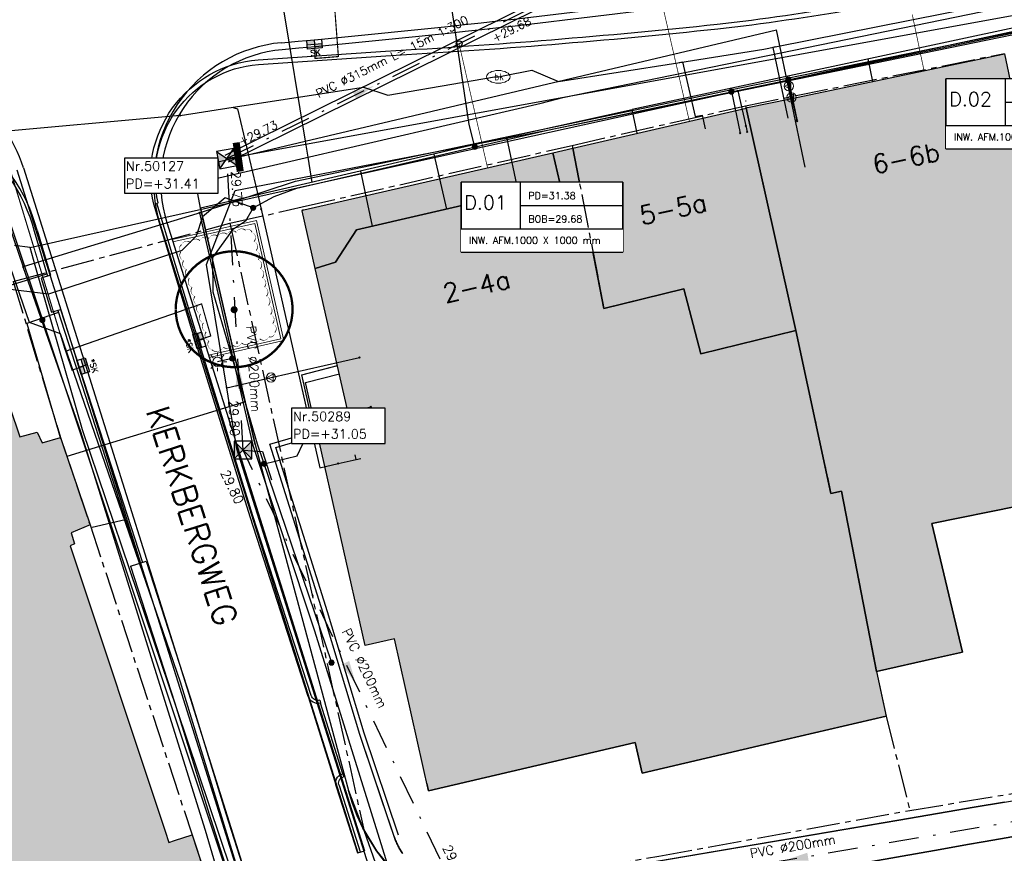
# Model space of a CAD drawing. Header units: metres. Extents: x 202952 to 203755, y 348959 to 349702.
# Tile 24 of 91: x 203211 to 203253, y 349307 to 349342. Entities that reach past the tile are written whole.
import ezdxf
from ezdxf.enums import TextEntityAlignment as Align

# ---------------------------------------------------------------- set-up
doc = ezdxf.new("R2010")
doc.units = ezdxf.units.M
for name, pattern in [('1-200 CENTER', [4.28625, 2.8575, -0.47625, 0.47625, -0.47625]), ('1-200 DASHDOT', [2.54, 1.27, -0.635, 0, -0.635]), ('1-200 HIDDEN', [0.9525, 0.635, -0.3175])]:
    doc.linetypes.add(name, pattern=pattern)
for name, color, linetype in [('bgt.onbegroeidterreindeel', 252, 'Continuous'), ('PH-BEST-BEBOUWING', 1, 'Continuous'), ('PH-BEST-BEBOUWING-ARCERING', 254, 'Continuous'), ('PH-BEST-HUISNUMMER', 7, 'Continuous'), ('PH-BEST-KADASTRALE-GRENS', 240, '1-200 CENTER'), ('PH-BEST-KL-DATA_KPN', 12, '1-200 TELEFONIE-KPN'), ('PH-BEST-KL-DATA_ZIGGO BV', 12, '1-200 ZIGGO'), ('PH-BEST-KL-GAS_LAGEDRUK_ENEXIS', 12, '1-200 GASLEIDING LAGE DRUK'), ('PH-BEST-KL-LAAGSPANNING-ENEXIS', 12, '1-200 LAAGSPANNING'), ('PH-BEST-KL-WATER-WML', 12, '1-200 WML'), ('PH-BEST-KL-WATER-WML-buiten gebruik', 11, '1-200 WML'), ('PH-BEST-PUT-HANDHAVEN', 84, 'Continuous'), ('PH-BEST-RIO-DICHTSCHUIMEN', 222, '1-200 BATTING'), ('PH-BEST-RIO-HANDHAVEN-GEMENGD', 44, '1-200 DASHDOT'), ('PH-BEST-RIO-TEKST', 8, 'Continuous'), ('PH-BEST-RIO-TEKST-VLOEIVLAK', 8, 'Continuous'), ('PH-BEST-STRAATNAAM-RIOLERING', 7, 'Continuous'), ('PH-BEST-WEGDEEL', 254, 'Continuous'), ('PH-INM-BOOM-HANDHAVEN', 96, 'Continuous'), ('PH-INM-KANTVERHARDING', 253, 'Continuous'), ('PH-NIEUW-BAND-20-30', 115, 'Continuous'), ('PH-NIEUW-BEPLANTING- OMRANDING', 115, 'Continuous'), ('PH-RIO-HUISAANSLUITING-DWA', 210, '1-200 DASHDOT'), ('PH-RIO-KOLK', 240, 'Continuous'), ('PH-RIO-KOLKAANSLUITING', 150, '1-200 HIDDEN'), ('PH-RIO-SCHILDMUUR-LEIDING', 170, 'Continuous'), ('PH-RIO-STRENG-DWA', 240, '1-200 DASHDOT'), ('PH-RIO-TEKST', 7, 'Continuous'), ('PH-RIO-TEKST-DWA-PUTTENSTAAT', 7, 'Continuous'), ('PH-RIO-VLOEIVLAKHOOGTE', 7, 'Continuous')]:
    doc.layers.add(name, color=color, linetype=linetype)
doc.layers.add('PH-NIEUW-OPSLUITBAND-10', color=115, linetype='Continuous', lineweight=18)
doc.styles.add('NLCS-ISO', font='txt')
doc.styles.add('ROMANS', font='romans.shx')
doc.linetypes.add('1-200 BATTING', pattern='A,1.27e-05,-0.127,[134,ltypeshp.shx,S=0.127,R=0,X=-0.127,Y=0],-0.254,[134,ltypeshp.shx,S=0.127,R=180,X=0.127,Y=0],-0.127', length=0.508013)
doc.linetypes.add('1-200 GASLEIDING LAGE DRUK', pattern='A,1.5,-0.6,["GAS LD",ROMANS,S=0.24,R=0,X=-0.5,Y=-0.12],-1', length=3.1)
doc.linetypes.add('1-200 LAAGSPANNING', pattern='A,1.5,-0.6,["LS",ROMANS,S=0.24,R=0,X=-0.45,Y=-0.12],-0.05', length=2.15)
doc.linetypes.add('1-200 TELEFONIE-KPN', pattern='A,1.5,-0.6,["KPN",ROMANS,S=0.24,R=0,X=-0.5,Y=-0.12],-0.3', length=2.4)
doc.linetypes.add('1-200 WML', pattern='A,1.5,-0.6,["WML",ROMANS,S=0.24,R=0,X=-0.5,Y=-0.12],-0.3', length=2.4)
doc.linetypes.add('1-200 ZIGGO', pattern='A,1.5,-0.6,["ZIGGO",ROMANS,S=0.24,R=0,X=-0.5,Y=-0.12],-0.65', length=2.75)

# ---------------------------------------------------------------- blocks, each defined once
blk = doc.blocks.new('SKL-WTB_HULP_OVERIG-SO')
at = {"color": 0, "linetype": 'ByBlock', "lineweight": 18}
for points in [[(-0.14, 0.14), (0.14, -0.14)], [(0.14, 0.14), (-0.14, -0.14)]]:
    blk.add_lwpolyline(points, dxfattribs=at)
at = {"color": 0, "linetype": 'ByBlock', "lineweight": 18, "style": 'NLCS-ISO', "flags": 1}
for tag, p in [('TYPE', (1.5, 0)), ('OMSCHRIJVING', (1.5, -3)), ('LABEL', (1.5, -1.5))]:
    blk.add_attdef(tag, p, '', height=1, dxfattribs=at)
blk = doc.blocks.new('SKL-WTB_HULP_MOF-SO')
at = {"linetype": 'ByBlock', "lineweight": 18}
h = blk.add_hatch(color=0, dxfattribs=at)
h.dxf.hatch_style = 1
h.paths.add_polyline_path([(-0.5625, 0, 1), (0.5625, 0, 1)])
at = {"color": 0, "linetype": 'ByBlock', "lineweight": 18}
blk.add_circle((0, 0), 0.5625, dxfattribs=at)
at = {"color": 0, "linetype": 'ByBlock', "lineweight": 18, "style": 'NLCS-ISO', "flags": 1}
for tag, p in [('TYPE', (1.5, 0)), ('OMSCHRIJVING', (1.5, -3)), ('LABEL', (1.5, -1.5))]:
    blk.add_attdef(tag, p, '', height=1, dxfattribs=at)
blk = doc.blocks.new('SKL-ET_OV_LICHTMAST-SO')
at = {"color": 0, "linetype": 'ByBlock', "lineweight": 18}
for points in [[(-1.25, 0), (-2, 0)], [(-1.41, 1.41), (-0.88, 0.88)], [(0, 2), (0, 1.25)], [(0.88, 0.88), (1.41, 1.41)], [(2, 0), (1.25, 0)], [(-1.41, -1.41), (-0.88, -0.88)], [(0, -1.25), (0, -2)], [(0.88, -0.88), (1.41, -1.41)]]:
    blk.add_lwpolyline(points, dxfattribs=at)
blk.add_circle((0, 0), 1, dxfattribs=at)
blk = doc.blocks.new('SKL-WTB_HULP_VERLOOP-SO')
at = {"color": 0, "linetype": 'ByBlock', "lineweight": 18}
for points in [[(0.44, 0.72), (-0.88, 0)], [(0.44, -0.72), (-0.88, 0)], [(0.44, -0.72), (0.44, 0.72)]]:
    blk.add_lwpolyline(points, dxfattribs=at)
blk.add_circle((0, 0), 1, dxfattribs=at)
at = {"color": 0, "linetype": 'ByBlock', "lineweight": 18, "style": 'NLCS-ISO', "flags": 1}
for tag, p in [('TYPE', (1.5, 0)), ('OMSCHRIJVING', (1.5, -3)), ('LABEL', (1.5, -1.5))]:
    blk.add_attdef(tag, p, '', height=1, dxfattribs=at)
blk = doc.blocks.new('SKL-WATER_BRANDKRAAN_BRANDPUT-SO')
at = {"color": 0, "linetype": 'ByBlock', "lineweight": 18}
blk.add_ellipse((0, 0), major_axis=(2.5, 0), ratio=0.54, dxfattribs=at)
at = {"color": 0, "linetype": 'ByBlock', "lineweight": 18, "style": 'NLCS-ISO'}
blk.add_text('bk', height=1.5, dxfattribs=at).set_placement((0.16, 0), align=Align.MIDDLE_CENTER)
blk = doc.blocks.new('*U12')
h = blk.add_hatch(color=256)
h.paths.add_polyline_path([(0, 0), (-0.375, 0.375), (-0.375, -0.375)])
h.paths.add_polyline_path([(0.375, 0.375), (0, 0), (0.375, -0.375)])
for p, q in [((-0.375, -0.375), (0.375, 0.375)), ((-0.375, 0.375), (0.375, -0.375))]:
    blk.add_line(p, q)
blk.add_lwpolyline([(-0.375, -0.375), (0.375, -0.375), (0.375, 0.375), (-0.375, 0.375)], close=True)
blk = doc.blocks.new('Materialisatie')
blk.add_solid([(-1.04, 0.173), (-1.04, -0.173), (0, 0)])
at = {"style": 'ROMANS'}
blk.add_attdef('MATERIALISATIE', (-2.631, 0.657), '', height=0.4, dxfattribs=at)
blk = doc.blocks.new('*U25')
at = {"const_width": 0.1}
blk.add_lwpolyline([(-2.5, 0.004, 0.990403), (2.5, 0.03, 0.990403), (-2.5, 0.018)], format="xyb", dxfattribs=at)
at = {"linetype": 'Continuous', "const_width": 0.15}
blk.add_lwpolyline([(-0.075, 0, 1), (0.075, 0, 1)], format="xyb", close=True, dxfattribs=at)
blk = doc.blocks.new('*U30')
at = {"style": 'ROMANS'}
blk.add_attdef('VV', (0, 0), '', height=0.4, dxfattribs=at)
blk = doc.blocks.new('*U32')
for p, q in [((6.928, 1), (6.928, -1)), ((0, 0), (0, -1))]:
    blk.add_line(p, q)
blk.add_lwpolyline([(0, 2), (6.928, 2), (6.928, -1), (0, -1)], close=True)
blk.add_wipeout([(0, 2), (6.928, 2), (6.928, -1), (0, -1)])
for p, q in [((2.528, 2), (2.528, 0)), ((2.528, 1), (6.928, 1)), ((2.528, 0), (6.928, 0)), ((0, -1), (6.928, -1))]:
    blk.add_line(p, q)
blk.add_lwpolyline([(0, 2), (0, 0), (6.928, 0), (6.928, 2)], close=True)
at = {"style": 'ROMANS'}
for tag, p, height in [('P.NR', (0.139, 0.828), 0.6), ('PD', (2.877, 1.265), 0.3), ('BOB', (2.877, 0.265), 0.3), ('INW.AFM.', (0.338, -0.643), 0.3)]:
    blk.add_attdef(tag, p, '', height=height, dxfattribs=at)
blk = doc.blocks.new('*U48')
h = blk.add_hatch(color=256)
h.paths.add_polyline_path([(0, 0.374), (-0.315, 0.374), (-0.315, 0.187), (0, 0.187)])
h.paths.add_polyline_path([(0, 0.187), (0, 0), (0.315, 0), (0.315, 0.187)])
blk.add_lwpolyline([(0.315, 0), (-0.315, 0), (-0.315, 0.374), (0.315, 0.374)], close=True)
for points in [[(-0.315, 0.374), (0, 0.374), (0, 0)], [(-0.315, 0.187), (0.315, 0.187)]]:
    blk.add_lwpolyline(points)
at = {"style": 'ROMANS'}
blk.add_attdef('SK', (-0.214, -0.31), '', height=0.25, dxfattribs=at)
blk = doc.blocks.new('*U50')
h = blk.add_hatch(color=256)
h.paths.add_polyline_path([(0, 0.374), (-0.315, 0.374), (-0.315, 0.187), (0, 0.187)])
h.paths.add_polyline_path([(0, 0.187), (0, 0), (0.315, 0), (0.315, 0.187)])
blk.add_lwpolyline([(0.315, 0), (-0.315, 0), (-0.315, 0.374), (0.315, 0.374)], close=True)
for points in [[(-0.315, 0.374), (0, 0.374), (0, 0)], [(-0.315, 0.187), (0.315, 0.187)]]:
    blk.add_lwpolyline(points)
at = {"style": 'ROMANS'}
blk.add_attdef('SK', (-0.189, 0.487), '', height=0.25, dxfattribs=at)
blk = doc.blocks.new('*U52')
h = blk.add_hatch(color=256)
h.paths.add_polyline_path([(0, 0.374), (-0.315, 0.374), (-0.315, 0.187), (0, 0.187)])
h.paths.add_polyline_path([(0, 0.187), (0, 0), (0.315, 0), (0.315, 0.187)])
blk.add_lwpolyline([(0.315, 0), (-0.315, 0), (-0.315, 0.374), (0.315, 0.374)], close=True)
for points in [[(-0.315, 0.374), (0, 0.374), (0, 0)], [(-0.315, 0.187), (0.315, 0.187)]]:
    blk.add_lwpolyline(points)
at = {"style": 'ROMANS'}
blk.add_attdef('SK', (-0.205, -0.406), '', height=0.25, dxfattribs=at)
blk = doc.blocks.new('Puttenstaat bestaand')
blk.add_wipeout([(0, 0), (4, 0), (4, 1.5), (0, 1.5)])
blk.add_lwpolyline([(0, 0), (4, 0), (4, 1.5), (0, 1.5)], close=True)
at = {"style": 'ROMANS'}
for tag, p in [('NR', (0.066, 0.955)), ('PD', (0.066, 0.203))]:
    blk.add_attdef(tag, p, '', height=0.4, dxfattribs=at)

msp = doc.modelspace()

# ---------------------------------------------------------------- hatches: boundary and pattern name
at = {"layer": 'PH-BEST-BEBOUWING-ARCERING'}
for points in [[(203253.413, 349341.026), (203244.245, 349339.103), (203242.42, 349338.72), (203242.353, 349338.705), (203244.478, 349329.188), (203245.983, 349322.216), (203246.435, 349322.313), (203247.931, 349314.588), (203250.454, 349315.16), (203251.613, 349315.423), (203250.302, 349320.92), (203253.964, 349321.664), (203254.6, 349318.272), (203258.057, 349318.988), (203257.336, 349322.349)], [(203242.353, 349338.705), (203234.943, 349336.988), (203236.278, 349330.12), (203239.692, 349330.963), (203240.417, 349328.193), (203244.478, 349329.188)], [(203246.435, 349322.313), (203245.983, 349322.216), (203244.478, 349329.188), (203240.417, 349328.193), (203239.692, 349330.963), (203236.278, 349330.12), (203234.943, 349336.988), (203234.09, 349336.79), (203234.39, 349335.5), (203225.7, 349333.49), (203224.8, 349332.11), (203223.93, 349331.84), (203225.42, 349325.29), (203225.068, 349325.206), (203223.978, 349324.944), (203226.058, 349315.706), (203227.312, 349315.988), (203228.772, 349309.495), (203237.619, 349311.549), (203237.917, 349310.242), (203244.062, 349311.678), (203248.347, 349312.68), (203248.318, 349312.812), (203247.931, 349314.588)], [(203234.39, 349335.5), (203234.09, 349336.79), (203223.395, 349334.336), (203223.373, 349334.305), (203223.93, 349331.84), (203224.8, 349332.11), (203225.7, 349333.49)], [(203219.203, 349302.758), (203220.17, 349303.08), (203219.974, 349303.668), (203219.757, 349304.318), (203219.151, 349306.137), (203218.66, 349307.61), (203217.912, 349307.363), (203217.667, 349307.282), (203217.506, 349307.765), (203213.444, 349319.969), (203213.634, 349320.055), (203213.496, 349320.534), (203214.298, 349320.864), (203213.03, 349324.61), (203212.25, 349324.38), (203212.03, 349324.84), (203211.3, 349324.64), (203210.46, 349327.13), (203207, 349326), (203207.07, 349325.78), (203205.16, 349325.16), (203203.942, 349328.785), (203198.118, 349326.953), (203197.41, 349326.73), (203198.6, 349322.96), (203196.356, 349322.254), (203193.665, 349321.408), (203193.29, 349321.29), (203194.14, 349318.92), (203193.33, 349318.63), (203193.47, 349318.24), (203193.293, 349318.179), (203193.121, 349318.103), (203192.957, 349318.012), (203192.801, 349317.908), (203192.654, 349317.791), (203192.517, 349317.663), (203192.393, 349317.523), (203192.28, 349317.373), (203192.18, 349317.213), (203192.095, 349317.046), (203192.024, 349316.873), (203191.968, 349316.694), (203191.927, 349316.511), (203191.902, 349316.325), (203191.892, 349316.137), (203191.899, 349315.95), (203191.922, 349315.764), (203191.96, 349315.58), (203192.014, 349315.4), (203192.083, 349315.226), (203192.166, 349315.058), (203192.263, 349314.897), (203192.374, 349314.746), (203192.497, 349314.604), (203192.631, 349314.473), (203192.777, 349314.354), (203192.931, 349314.248), (203193.094, 349314.156), (203193.265, 349314.077), (203193.441, 349314.014), (203193.623, 349313.965), (203193.807, 349313.932), (203193.994, 349313.915), (203194.182, 349313.914), (203194.369, 349313.928), (203194.554, 349313.959), (203196.07, 349309.5), (203195.51, 349309.31), (203197.04, 349304.79), (203197.88, 349305.08), (203199.3, 349300.89), (203198.28, 349300.54), (203199.9, 349295.77), (203201.07, 349296.17), (203203.93, 349287.74), (203203.231, 349287.501), (203206.477, 349277.402), (203211.237, 349278.932), (203211.354, 349278.794), (203213.56, 349279.5), (203212.975, 349281.219), (203213.097, 349281.141), (203213.222, 349281.068), (203213.349, 349280.999), (203213.479, 349280.935), (203213.611, 349280.877), (203213.745, 349280.823), (203213.881, 349280.774), (203214.019, 349280.73), (203214.158, 349280.691), (203214.299, 349280.658), (203214.441, 349280.63), (203214.584, 349280.607), (203214.728, 349280.589), (203214.872, 349280.577), (203215.017, 349280.57), (203215.162, 349280.569), (203215.307, 349280.573), (203215.451, 349280.582), (203215.595, 349280.597), (203215.738, 349280.617), (203215.881, 349280.642), (203216.022, 349280.672), (203216.162, 349280.708), (203216.301, 349280.749), (203216.438, 349280.795), (203216.573, 349280.847), (203216.706, 349280.903), (203216.837, 349280.964), (203216.966, 349281.03), (203217.092, 349281.101), (203217.216, 349281.176), (203217.336, 349281.257), (203217.454, 349281.341), (203217.568, 349281.43), (203217.679, 349281.523), (203217.787, 349281.62), (203217.89, 349281.721), (203217.99, 349281.826), (203218.086, 349281.934), (203218.178, 349282.046), (203218.266, 349282.161), (203218.349, 349282.279), (203218.428, 349282.4), (203218.502, 349282.524), (203218.571, 349282.651), (203218.636, 349282.78), (203218.696, 349282.912), (203218.751, 349283.046), (203218.801, 349283.182), (203218.845, 349283.32), (203218.885, 349283.459), (203218.92, 349283.6), (203218.949, 349283.741), (203218.973, 349283.884), (203218.992, 349284.027), (203219.005, 349284.172), (203219.013, 349284.316), (203219.015, 349284.461), (203219.012, 349284.605), (203219.004, 349284.75), (203218.99, 349284.894), (203218.971, 349285.037), (203218.947, 349285.18), (203218.918, 349285.322), (203218.883, 349285.462), (203218.843, 349285.601), (203221.502, 349286.519), (203224.09, 349287.391), (203222.8, 349291.271), (203221.972, 349293.759), (203222.177, 349293.833)]]:
    msp.add_hatch(color=256, dxfattribs=at).paths.add_polyline_path(points)

# ---------------------------------------------------------------- linework, layer by layer
at = {"layer": 'bgt.onbegroeidterreindeel'}
for p, q in [((203250.302, 349320.92), (203253.964, 349321.664)), ((203251.613, 349315.423), (203250.302, 349320.92)), ((203247.931, 349314.588), (203250.454, 349315.16)), ((203250.454, 349315.16), (203251.613, 349315.423)), ((203244.062, 349311.678), (203248.347, 349312.68)), ((203237.917, 349310.242), (203244.062, 349311.678)), ((203228.772, 349309.495), (203237.619, 349311.549)), ((203237.619, 349311.549), (203237.917, 349310.242)), ((203228.702, 349309.805), (203228.772, 349309.495)), ((203252.108, 349308.782), (203250.959, 349308.587)), ((203253.404, 349309.003), (203252.108, 349308.782)), ((203250.959, 349308.587), (203248.895, 349308.236)), ((203248.895, 349308.236), (203232.262, 349305.403)), ((203227.298, 349307.528), (203227.294, 349307.539)), ((203227.314, 349307.485), (203227.298, 349307.528)), ((203227.33, 349307.443), (203227.314, 349307.485)), ((203227.347, 349307.401), (203227.33, 349307.443)), ((203227.365, 349307.359), (203227.347, 349307.401)), ((203227.383, 349307.318), (203227.365, 349307.359)), ((203227.402, 349307.277), (203227.383, 349307.318)), ((203227.421, 349307.236), (203227.402, 349307.277)), ((203227.44, 349307.195), (203227.421, 349307.236)), ((203227.46, 349307.154), (203227.44, 349307.195)), ((203227.481, 349307.114), (203227.46, 349307.154)), ((203227.502, 349307.074), (203227.481, 349307.114)), ((203227.524, 349307.034), (203227.502, 349307.074)), ((203227.546, 349306.995), (203227.524, 349307.034)), ((203227.569, 349306.956), (203227.546, 349306.995)), ((203227.592, 349306.917), (203227.569, 349306.956)), ((203227.616, 349306.878), (203227.592, 349306.917)), ((203227.64, 349306.84), (203227.616, 349306.878)), ((203227.665, 349306.802), (203227.64, 349306.84))]:
    msp.add_line(p, q, dxfattribs=at)
at = {"layer": 'PH-BEST-BEBOUWING'}
for points in [[(203242.353, 349338.705), (203242.42, 349338.72), (203244.245, 349339.103), (203253.413, 349341.026), (203257.336, 349322.349), (203258.057, 349318.988), (203254.6, 349318.272), (203253.964, 349321.664), (203250.302, 349320.92), (203251.613, 349315.423), (203250.454, 349315.16), (203247.931, 349314.588), (203246.435, 349322.313), (203245.983, 349322.216), (203244.478, 349329.188), (203242.353, 349338.705)], [(203244.478, 349329.188), (203240.417, 349328.193), (203239.692, 349330.963), (203236.278, 349330.12), (203234.943, 349336.988), (203242.353, 349338.705), (203244.478, 349329.188)], [(203223.978, 349324.944), (203225.068, 349325.206), (203225.42, 349325.29), (203223.93, 349331.84), (203224.8, 349332.11), (203225.7, 349333.49), (203234.39, 349335.5), (203234.09, 349336.79), (203234.943, 349336.988), (203236.278, 349330.12), (203239.692, 349330.963), (203240.417, 349328.193), (203244.478, 349329.188), (203245.983, 349322.216), (203246.435, 349322.313), (203247.931, 349314.588), (203248.318, 349312.812), (203248.347, 349312.68), (203244.062, 349311.678), (203237.917, 349310.242), (203237.619, 349311.549), (203228.772, 349309.495), (203227.312, 349315.988), (203226.058, 349315.706), (203223.978, 349324.944)], [(203223.93, 349331.84), (203223.373, 349334.305), (203223.4, 349334.343), (203223.436, 349334.345), (203234.09, 349336.79), (203234.39, 349335.5), (203225.7, 349333.49), (203224.8, 349332.11), (203223.93, 349331.84)]]:
    msp.add_lwpolyline(points, close=True, dxfattribs=at)
for points in [[(203242.334, 349339.008), (203242.356, 349339.013)], [(203227.298, 349307.528), (203225.83, 349311.894), (203224.261, 349317.089), (203221.989, 349324.316), (203223.901, 349324.879), (203223.349, 349327.292), (203224.876, 349327.683)], [(203227.488, 349307.591), (203226.02, 349311.955), (203224.452, 349317.148), (203222.241, 349324.181), (203224.031, 349324.709), (203223.518, 349326.961), (203224.962, 349327.325)], [(203210.46, 349327.13), (203211.3, 349324.64), (203212.03, 349324.84), (203212.25, 349324.38), (203213.03, 349324.61), (203213.03, 349324.61), (203214.298, 349320.864), (203213.496, 349320.534), (203213.634, 349320.055), (203213.444, 349319.969), (203217.506, 349307.765), (203217.667, 349307.282), (203217.912, 349307.363), (203218.66, 349307.61), (203219.151, 349306.137)]]:
    msp.add_lwpolyline(points, dxfattribs=at)
at = {"layer": 'PH-BEST-KADASTRALE-GRENS', "ltscale": 0.5}
for p, q in [((203234.92, 349337.104), (203242.332, 349338.798)), ((203242.332, 349338.798), (203244.478, 349329.188)), ((203211.006, 349331.288), (203220.283, 349333.773)), ((203249.36, 349308.647), (203259.795, 349310.377))]:
    msp.add_line(p, q, dxfattribs=at)
for points in [[(203236.278, 349330.12), (203239.692, 349330.963), (203240.417, 349328.193), (203244.478, 349329.188)], [(203244.478, 349329.188), (203245.983, 349322.216), (203246.435, 349322.313), (203247.931, 349314.588), (203248.347, 349312.68), (203249.36, 349308.647)], [(203227.556, 349304.7), (203238.626, 349306.697), (203249.36, 349308.647)]]:
    msp.add_lwpolyline(points, dxfattribs=at)
at = {"layer": 'PH-BEST-KL-DATA_KPN'}
for points in [[(203218.976, 349334.214), (203223.079, 349335.568), (203242.156, 349339.583), (203264.465, 349344.162), (203274.617, 349346.087), (203283.653, 349347.889), (203292.766, 349349.789), (203296.008, 349350.515)], [(203177.53, 349337.116), (203177.531, 349337.116), (203182.997, 349337.622), (203188.484, 349337.783), (203193.97, 349337.598), (203206.861, 349337.736), (203207.242, 349337.672), (203207.616, 349337.576), (203207.98, 349337.447), (203208.331, 349337.286), (203208.667, 349337.095), (203208.985, 349336.876), (203209.282, 349336.629), (203209.556, 349336.357), (203209.806, 349336.062), (203210.029, 349335.747), (203210.223, 349335.413), (203211.44, 349331.912)], [(203218.976, 349334.214), (203218.864, 349334.178), (203213.326, 349332.488), (203211.44, 349331.912)], [(203218.976, 349334.215), (203218.976, 349334.214), (203219.181, 349333.328), (203221.258, 349324.276), (203223.898, 349316.334), (203227.285, 349305.45), (203229.416, 349298.673), (203229.659, 349297.897)], [(203225.12, 349287.78), (203219.231, 349307.793), (203213.882, 349324.898), (203212.835, 349327.908), (203211.44, 349331.912)]]:
    msp.add_lwpolyline(points, dxfattribs=at)
at = {"layer": 'PH-BEST-KL-DATA_ZIGGO BV'}
for points in [[(203218.819, 349335.49), (203233.597, 349338.909), (203234.523, 349339.148), (203293.579, 349351.282), (203295.81, 349340.637)], [(203271.131, 349345.863), (203237.478, 349338.642)], [(203222.577, 349342.91), (203223.499, 349337.285)], [(203223.499, 349337.285), (203243.661, 349342.046)], [(203244.881, 349336.172), (203243.661, 349342.046)], [(203247.784, 349339.846), (203247.582, 349340.81)], [(203232.125, 349337.462), (203237.478, 349338.642)], [(203237.691, 349337.624), (203237.478, 349338.642)], [(203232.125, 349337.462), (203219.027, 349334.418)], [(203232.622, 349335.091), (203232.125, 349337.462)], [(203218.819, 349335.49), (203218.691, 349336.149), (203223.499, 349337.285)], [(203223.499, 349337.285), (203223.611, 349336.598)], [(203223.611, 349336.598), (203223.787, 349335.524)], [(203229.002, 349336.736), (203229.547, 349334.38)], [(203226.374, 349333.646), (203225.878, 349336.01)], [(203219.027, 349334.418), (203218.819, 349335.49)], [(203219.027, 349334.418), (203220.935, 349326.132)], [(203221.353, 349324.314), (203219.027, 349334.418)], [(203220.935, 349326.132), (203213.305, 349323.799)], [(203220.935, 349326.132), (203221.353, 349324.314), (203225.354, 349309.499), (203225.968, 349307.897), (203226.549, 349306.927), (203227.252, 349306.064), (203228.026, 349305.354), (203228.603, 349304.953), (203229.004, 349304.79), (203229.698, 349304.676), (203231.456, 349304.841)], [(203226.886, 349306.481), (203226.549, 349306.927), (203226.243, 349307.4), (203225.968, 349307.897), (203225.728, 349308.415), (203225.523, 349308.95), (203225.354, 349309.499)]]:
    msp.add_lwpolyline(points, dxfattribs=at)
at = {"layer": 'PH-BEST-KL-GAS_LAGEDRUK_ENEXIS'}
for points in [[(203229.112, 349297.107), (203220.574, 349324.127), (203219.277, 349332.005), (203220.497, 349335.175), (203233.863, 349337.764), (203264.486, 349344.065), (203267.958, 349344.413), (203274.678, 349345.793), (203283.657, 349347.585), (203292.827, 349349.495), (203298.468, 349350.454), (203305.786, 349352.019), (203311.585, 349353.716), (203318.148, 349354.475), (203326.27, 349356.174), (203333.975, 349357.71)], [(203244.128, 349339.876), (203244.188, 349339.643)], [(203241.996, 349339.438), (203242.344, 349337.938)], [(203244.188, 349339.643), (203244.301, 349339.156)], [(203244.301, 349339.156), (203244.527, 349338.182)], [(203242.344, 349337.938), (203242.402, 349337.688)], [(203222.037, 349327.169), (203225.822, 349328.029)], [(203220.144, 349326.739), (203222.037, 349327.169)]]:
    msp.add_lwpolyline(points, dxfattribs=at)
at = {"layer": 'PH-BEST-KL-LAAGSPANNING-ENEXIS'}
for points in [[(203221.276, 349334.436), (203222.176, 349334.923), (203223.135, 349335.278), (203233.864, 349337.764), (203264.465, 349344.162), (203267.918, 349344.609), (203274.638, 349345.989), (203283.596, 349347.879), (203292.786, 349349.691), (203298.425, 349350.751), (203305.758, 349352.217), (203311.61, 349353.417), (203318.148, 349354.475), (203326.292, 349355.976), (203340.265, 349358.152), (203345.984, 349358.707), (203353.494, 349359.562), (203355.111, 349360.031), (203356.546, 349360.911)], [(203230.752, 349337.043), (203230.51, 349337.999), (203229.248, 349346.55), (203229.393, 349347.571)], [(203244.173, 349339.919), (203244.547, 349338.144)], [(203241.727, 349339.408), (203242.101, 349337.631)], [(203199.155, 349338.023), (203200.154, 349337.815), (203203.917, 349337.961), (203208.105, 349336.959), (203210.907, 349333.689), (203212.258, 349329.637)], [(203221.276, 349334.436), (203220.077, 349334.865), (203219.1, 349334.049), (203218.832, 349333.222), (203218.217, 349332.608)], [(203221.276, 349334.436), (203220.945, 349333.86), (203220.394, 349333.49), (203219.529, 349332.307), (203219.542, 349330.841), (203221.449, 349324.338), (203224.625, 349314.973)], [(203212.515, 349330.746), (203210.543, 349330.984), (203209.386, 349332.599)], [(203218.217, 349332.608), (203212.515, 349330.746)], [(203212.258, 349329.637), (203221.023, 349303.364), (203223.22, 349295.58), (203224.93, 349287.733)], [(203220.379, 349327.988), (203219.744, 349327.844)], [(203221.739, 349323.482), (203223.159, 349323.822), (203223.884, 349325.364), (203226.304, 349325.913)]]:
    msp.add_lwpolyline(points, dxfattribs=at)
at = {"layer": 'PH-BEST-KL-WATER-WML'}
for points in [[(203218.149, 349338.387), (203220.418, 349338.735), (203225.999, 349339.592), (203227.028, 349339.26), (203231.591, 349340.04), (203231.76, 349340.039), (203231.967, 349340.075), (203233.186, 349340.319), (203234.339, 349339.837), (203239.443, 349340.643), (203243.119, 349341.224), (203243.606, 349341.321), (203263.907, 349345.355), (203267.71, 349346.111), (203276.051, 349347.768), (203286.092, 349349.89), (203294.515, 349351.67)], [(203211.736, 349332.732), (203221.486, 349334.918), (203228.248, 349336.422), (203238.221, 349338.619), (203247.225, 349340.58), (203254.603, 349342.17)], [(203243.606, 349341.321), (203243.557, 349341.311), (203243.507, 349341.301), (203244.144, 349338.267)], [(203239.443, 349340.643), (203239.492, 349340.651), (203239.641, 349340.675), (203240.183, 349338.337), (203240.475, 349338.404), (203240.61, 349337.82)], [(203220.418, 349338.735), (203220.465, 349338.718), (203220.606, 349338.666), (203221.497, 349334.869), (203221.612, 349334.383)], [(203218.149, 349338.387), (203209.652, 349337.609), (203209.104, 349337.312), (203207.956, 349335.518), (203207.839, 349335.36)], [(203221.873, 349302.034), (203218.418, 349313.298), (203218.161, 349314.136), (203213.039, 349329.049), (203211.708, 349329.532), (203210.342, 349333.452), (203208.297, 349335.055), (203207.839, 349335.36)], [(203221.612, 349334.383), (203224.126, 349323.315), (203224.906, 349323.492)], [(203211.736, 349332.732), (203211.072, 349332.824)], [(203225.686, 349323.67), (203225.642, 349323.865)], [(203224.906, 349323.492), (203225.686, 349323.67)], [(203225.686, 349323.67), (203225.881, 349323.713)]]:
    msp.add_lwpolyline(points, dxfattribs=at)
at = {"layer": 'PH-BEST-KL-WATER-WML-buiten gebruik'}
msp.add_lwpolyline([(203224.699, 349287.675), (203224.653, 349287.874), (203223.474, 349293.316), (203221.25, 349303.381), (203218.018, 349312.959), (203213.977, 349324.931), (203211.957, 349331.963), (203211.736, 349332.732)], dxfattribs=at)
at = {"layer": 'PH-BEST-RIO-DICHTSCHUIMEN'}
msp.add_line((203220.148, 349336.543), (203281.475, 349347.724), dxfattribs=at)
at = {"layer": 'PH-BEST-RIO-HANDHAVEN-GEMENGD'}
for p, q in [((203220.841, 349324.071), (203220.148, 349336.543)), ((203230.416, 349304.192), (203220.841, 349324.071)), ((203257.536, 349308.8), (203230.416, 349304.192))]:
    msp.add_line(p, q, dxfattribs=at)
msp.add_lwpolyline([(203220.841, 349324.071), (203221.68, 349324.01), (203222.202, 349322.352)], dxfattribs=at)
at = {"layer": 'PH-BEST-WEGDEEL'}
msp.add_lwpolyline([(203232.03, 349305.363), (203232.262, 349305.403), (203248.895, 349308.236), (203250.959, 349308.587), (203252.108, 349308.782), (203253.404, 349309.003), (203260.067, 349310.136), (203260.349, 349308.686), (203253.237, 349307.434), (203252.491, 349307.303), (203251.833, 349307.187), (203250.658, 349306.98), (203232.308, 349303.75), (203232.03, 349305.363)], close=True, dxfattribs=at)
for points in [[(203232.308, 349303.75), (203250.658, 349306.98), (203251.833, 349307.187), (203252.491, 349307.303), (203253.237, 349307.434), (203260.349, 349308.686)], [(203227.294, 349307.539), (203227.298, 349307.528), (203227.314, 349307.485), (203227.33, 349307.443), (203227.347, 349307.401), (203227.365, 349307.359), (203227.383, 349307.318), (203227.402, 349307.277), (203227.421, 349307.236), (203227.44, 349307.195), (203227.46, 349307.154), (203227.481, 349307.114), (203227.502, 349307.074), (203227.524, 349307.034), (203227.546, 349306.995), (203227.569, 349306.956), (203227.592, 349306.917), (203227.616, 349306.878), (203227.64, 349306.84), (203227.665, 349306.802)]]:
    msp.add_lwpolyline(points, dxfattribs=at)
at = {"layer": 'PH-INM-KANTVERHARDING'}
for p, q in [((203212.033, 349333.477), (203212.606, 349331.547)), ((203210.932, 349331.14), (203212.442, 349331.616)), ((203216.03, 349319.095), (203216.696, 349319.31)), ((203223.627, 349313.518), (203224.843, 349309.655)), ((203224.123, 349313.363), (203224.149, 349313.235)), ((203225.104, 349310.209), (203225.131, 349310.082))]:
    msp.add_line(p, q, dxfattribs=at)
at = {"layer": 'PH-INM-KANTVERHARDING', "flags": 128}
for points in [[(203217.025, 349334.585, -0.461272), (203221.482, 349340.772), (203226.933, 349341.138, 0.012257), (203241.12, 349342.292, 0.014651), (203246.946, 349343.132, 0.014836), (203252.785, 349344.328), (203259.827, 349345.789), (203269.789, 349347.841), (203280.366, 349350.022), (203291.686, 349352.366, -0.40296), (203292.316, 349351.992)], [(203217.155, 349334.634), (203217.215, 349334.649, -0.460144), (203221.497, 349340.573), (203226.945, 349340.939, 0.012257), (203241.142, 349342.093, 0.014653), (203246.98, 349342.935, 0.014829), (203252.828, 349344.133), (203259.868, 349345.593), (203269.829, 349347.645), (203280.406, 349349.826), (203291.73, 349352.171, -0.404918), (203292.123, 349351.939, -0.210866)], [(203198.11, 349338.373, -0.390134), (203198.429, 349338.686), (203204.458, 349338.775, -0.35823), (203211.908, 349333.442), (203212.474, 349331.505)], [(203224.149, 349313.235, -0.362569), (203223.627, 349313.518), (203221.142, 349321.211), (203218.629, 349329.313), (203217.025, 349334.585)], [(203224.123, 349313.363, -0.359169), (203223.749, 349313.562), (203221.266, 349321.25), (203218.753, 349329.351), (203217.155, 349334.634)], [(203225.747, 349306.827), (203224.843, 349309.655, -0.498259), (203225.104, 349310.209)], [(203225.87, 349306.866), (203224.963, 349309.706, -0.510972), (203225.131, 349310.082, -0.226738)]]:
    msp.add_lwpolyline(points, format="xyb", dxfattribs=at)
for points in [[(203212.606, 349331.547), (203212.211, 349331.421), (203212.644, 349329.966), (203213.038, 349330.086)], [(203212.945, 349329.95), (203211.596, 349329.486), (203213.033, 349324.558)], [(203212.914, 349330.046), (203216.412, 349319.218)], [(203213.038, 349330.086), (203216.536, 349319.259)], [(203227.2, 349307.822), (203225.83, 349311.894), (203224.261, 349317.089), (203221.989, 349324.316), (203223.901, 349324.879), (203223.349, 349327.292), (203224.774, 349327.657)], [(203215.803, 349321.088), (203214.386, 349320.749)], [(203216.696, 349319.31), (203218.593, 349313.447), (203220.11, 349308.518), (203222.084, 349302.334)], [(203216.03, 349319.095), (203217.926, 349313.236), (203219.442, 349308.308), (203221.417, 349302.122)], [(203225.104, 349310.209), (203224.149, 349313.235)]]:
    msp.add_lwpolyline(points, dxfattribs=at)
at = {"layer": 'PH-INM-KANTVERHARDING'}
msp.add_arc((203204.939, 349331.576), 7.344, 14.997, 93.7951, dxfattribs=at)
at = {"layer": 'PH-NIEUW-BAND-20-30'}
msp.add_line((203217.582, 349333.813), (203226.033, 349306.917), dxfattribs=at)
msp.add_lwpolyline([(203267.785, 349347.819, -0.028188), (203222.514, 349341.199)], format="xyb", dxfattribs=at)
for points in [[(203211.451, 349336.145), (203221.097, 349305.426)], [(203211.165, 349336.055), (203220.811, 349305.355)], [(203217.296, 349333.723), (203225.752, 349306.828)]]:
    msp.add_lwpolyline(points, dxfattribs=at)
at = {"layer": 'PH-NIEUW-BAND-20-30', "ltscale": 0.2}
msp.add_lwpolyline([(203225.752, 349306.828), (203226.033, 349306.917)], dxfattribs=at)
at = {"layer": 'PH-NIEUW-BAND-20-30'}
for centre, radius, start, end in [((203186.486, 349745.698), 405.8, 275.08974, 281.54814), ((203223.02, 349335.522), 6, 95.0897, 197.4429), ((203223.02, 349335.522), 5.7, 95.0897, 197.4429), ((203205.727, 349334.347), 6, 17.4429, 92.5474)]:
    msp.add_arc(centre, radius, start, end, dxfattribs=at)
at = {"layer": 'PH-NIEUW-BEPLANTING- OMRANDING'}
msp.add_lwpolyline([(203219.504, 349328.363, 0, 0.04, -0.520567), (203219.384, 349328.744, 0, 0.04, -0.520567), (203219.264, 349329.126, 0, 0.04, -0.520567), (203219.144, 349329.508, 0, 0.04, -0.520567), (203219.024, 349329.889, 0, 0.04, -0.520567), (203218.904, 349330.271, 0, 0.04, -0.520567), (203218.785, 349330.652, 0, 0.04, -0.520567), (203218.665, 349331.034, 0, 0.04, -0.520567), (203218.545, 349331.416, 0, 0.04, -0.520567), (203218.425, 349331.797, 0, 0.04, -0.520567), (203218.305, 349332.179, 0, 0.04, -0.520567), (203218.185, 349332.56, 0, 0.04, -0.520567), (203218.213, 349332.857, 0, 0.04, -0.520567), (203218.603, 349332.945, 0, 0.04, -0.520567), (203218.994, 349333.033, 0, 0.04, -0.520567), (203219.384, 349333.121, 0, 0.04, -0.520567), (203219.774, 349333.21, 0, 0.04, -0.520567), (203220.164, 349333.298, 0, 0.04, -0.520567), (203220.554, 349333.386, 0, 0.04, -0.520567), (203220.944, 349333.474, 0, 0.04, -0.520567), (203221.223, 349333.386, 0, 0.04, -0.520567), (203221.312, 349332.996, 0, 0.04, -0.520567), (203221.4, 349332.606, 0, 0.04, -0.520567), (203221.489, 349332.216, 0, 0.04, -0.520567), (203221.577, 349331.826, 0, 0.04, -0.520567), (203221.666, 349331.435, 0, 0.04, -0.520567), (203221.755, 349331.045, 0, 0.04, -0.520567), (203221.843, 349330.655, 0, 0.04, -0.520567), (203221.932, 349330.265, 0, 0.04, -0.520567), (203222.02, 349329.875, 0, 0.04, -0.520567), (203222.109, 349329.485, 0, 0.04, -0.520567), (203222.197, 349329.095, 0, 0.04, -0.520567), (203221.947, 349328.918, 0, 0.04, -0.520567), (203221.557, 349328.83, 0, 0.04, -0.520567), (203221.167, 349328.741, 0, 0.04, -0.520567), (203220.777, 349328.652, 0, 0.04, -0.520567), (203220.387, 349328.564, 0, 0.04, -0.520567), (203219.997, 349328.475, 0, 0.04, -0.520567)], format="xyseb", close=True, dxfattribs=at)
at = {"layer": 'PH-NIEUW-OPSLUITBAND-10'}
for points in [[(203217.814, 349333.074), (203221.417, 349333.889), (203222.582, 349328.755), (203219.399, 349328.031)], [(203217.844, 349332.978), (203221.341, 349333.769), (203222.463, 349328.831), (203219.368, 349328.127)]]:
    msp.add_lwpolyline(points, dxfattribs=at)
at = {"layer": 'PH-RIO-HUISAANSLUITING-DWA', "ltscale": 0.5, "const_width": 0.03}
for points in [[(203238.543, 349344.129), (203239.209, 349341.254)], [(203249.463, 349342.706), (203249.967, 349340.303)], [(203230.079, 349341.457), (203230.649, 349338.973)], [(203239.209, 349341.254), (203239.93, 349338.144)], [(203230.649, 349338.973), (203231.298, 349336.149)]]:
    msp.add_lwpolyline(points, dxfattribs=at)
at = {"layer": 'PH-RIO-HUISAANSLUITING-DWA', "linetype": 'Continuous', "ltscale": 0.5}
msp.add_circle((203230.087, 349341.457), 0.125, dxfattribs=at)
at = {"layer": 'PH-RIO-KOLKAANSLUITING', "const_width": 0.05}
for points in [[(203223.911, 349341.326), (203223.922, 349340.825), (203224.919, 349340.907), (203224.592, 349345.207)], [(203210.836, 349336.212), (203213.205, 349328.433)], [(203218.986, 349328.79), (203219.459, 349328.953), (203219.069, 349330.324), (203213.283, 349328.309)], [(203214.001, 349327.656), (203213.53, 349327.488), (203213.205, 349328.433)]]:
    msp.add_lwpolyline(points, dxfattribs=at)
at = {"layer": 'PH-RIO-SCHILDMUUR-LEIDING', "const_width": 0.3}
msp.add_lwpolyline([(203220.721, 349335.989), (203220.547, 349337.227)], dxfattribs=at)
at = {"layer": 'PH-RIO-STRENG-DWA', "linetype": 'Continuous'}
for p, q in [((203220.078, 349336.684), (203233.391, 349343.272)), ((203220.217, 349336.402), (203233.445, 349342.947))]:
    msp.add_line(p, q, dxfattribs=at)
at = {"layer": 'PH-RIO-STRENG-DWA'}
msp.add_line((203220.148, 349336.543), (203233.418, 349343.109), dxfattribs=at)

# ---------------------------------------------------------------- block references
at = {"layer": 'PH-BEST-KL-DATA_KPN', "xscale": 0.2, "yscale": 0.2, "zscale": 0.2}
for p in [(203218.976, 349334.215), (203218.976, 349334.214), (203211.44, 349331.912)]:
    msp.add_blockref('SKL-WTB_HULP_OVERIG-SO', p, dxfattribs=at)
at = {"layer": 'PH-BEST-KL-GAS_LAGEDRUK_ENEXIS', "xscale": 0.2, "yscale": 0.2, "zscale": 0.2}
for name, p in [('SKL-WTB_HULP_OVERIG-SO', (203244.128, 349339.876)), ('SKL-WTB_HULP_OVERIG-SO', (203244.128, 349339.876)), ('SKL-WTB_HULP_OVERIG-SO', (203241.996, 349339.438)), ('SKL-WTB_HULP_VERLOOP-SO', (203244.188, 349339.643)), ('SKL-WTB_HULP_VERLOOP-SO', (203244.301, 349339.156)), ('SKL-WTB_HULP_OVERIG-SO', (203244.527, 349338.182)), ('SKL-WTB_HULP_OVERIG-SO', (203242.344, 349337.938)), ('SKL-WTB_HULP_OVERIG-SO', (203242.402, 349337.688)), ('SKL-WTB_HULP_OVERIG-SO', (203225.822, 349328.029)), ('SKL-WTB_HULP_VERLOOP-SO', (203222.037, 349327.169)), ('SKL-WTB_HULP_OVERIG-SO', (203220.144, 349326.739))]:
    msp.add_blockref(name, p, dxfattribs=at)
at = {"layer": 'PH-BEST-KL-LAAGSPANNING-ENEXIS', "xscale": 0.2, "yscale": 0.2, "zscale": 0.2}
for name, p in [('SKL-WTB_HULP_MOF-SO', (203244.173, 349339.919)), ('SKL-WTB_HULP_MOF-SO', (203241.727, 349339.408)), ('SKL-WTB_HULP_OVERIG-SO', (203244.547, 349338.144)), ('SKL-WTB_HULP_OVERIG-SO', (203242.101, 349337.631)), ('SKL-WTB_HULP_MOF-SO', (203230.752, 349337.043)), ('SKL-WTB_HULP_MOF-SO', (203221.276, 349334.436)), ('SKL-WTB_HULP_MOF-SO', (203212.258, 349329.637)), ('SKL-ET_OV_LICHTMAST-SO', (203219.744, 349327.844)), ('SKL-WTB_HULP_MOF-SO', (203220.379, 349327.988)), ('SKL-WTB_HULP_OVERIG-SO', (203226.304, 349325.913)), ('SKL-WTB_HULP_MOF-SO', (203221.739, 349323.482)), ('SKL-WTB_HULP_MOF-SO', (203224.625, 349314.973))]:
    msp.add_blockref(name, p, dxfattribs=at)
at = {"layer": 'PH-BEST-KL-WATER-WML', "xscale": 0.2, "yscale": 0.2, "zscale": 0.2}
for name, p in [('SKL-WATER_BRANDKRAAN_BRANDPUT-SO', (203231.76, 349340.039)), ('SKL-WTB_HULP_OVERIG-SO', (203218.149, 349338.387)), ('SKL-WTB_HULP_OVERIG-SO', (203221.612, 349334.383)), ('SKL-WTB_HULP_OVERIG-SO', (203224.906, 349323.492))]:
    msp.add_blockref(name, p, dxfattribs=at)
at = {"layer": 'PH-BEST-PUT-HANDHAVEN', "rotation": 10.33274165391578}
msp.add_blockref('*U12', (203220.148, 349336.543), dxfattribs=at)
at = {"layer": 'PH-BEST-PUT-HANDHAVEN'}
msp.add_blockref('*U12', (203220.841, 349324.071), dxfattribs=at)
at = {"layer": 'PH-BEST-RIO-TEKST'}
ref = msp.add_blockref('Materialisatie', (203220.633, 349327.806), dxfattribs=dict(at, rotation=93.18344891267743))
ref.add_attrib('MATERIALISATIE', 'PVC %%c200mm ', (203220.985, 349329.38), dxfattribs={"layer": '0', "height": 0.4, "rotation": 273.3613, "style": 'ROMANS'})
ref = msp.add_blockref('Materialisatie', (203225.676, 349314.033), dxfattribs=dict(at, rotation=295.7183084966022))
ref.add_attrib('MATERIALISATIE', 'PVC %%c200mm ', (203225.056, 349316.317), dxfattribs={"layer": '0', "height": 0.4, "rotation": 295.7183, "style": 'ROMANS'})
ref = msp.add_blockref('Materialisatie', (203243.976, 349306.496), dxfattribs=dict(at, rotation=189.6431172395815))
ref.add_attrib('MATERIALISATIE', 'PVC %%c200mm ', (203242.558, 349306.606), dxfattribs={"layer": '0', "height": 0.4, "rotation": 9.6431, "style": 'ROMANS'})
at = {"layer": 'PH-INM-BOOM-HANDHAVEN'}
msp.add_blockref('*U25', (203220.46, 349330.075), dxfattribs=at)
at = {"layer": 'PH-RIO-KOLK'}
for name, p, rotation, values in [('*U48', (203223.917, 349341.254), 5.068029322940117, {'SK': 'SK'}), ('*U52', (203218.793, 349328.708), 287.1408290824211, {'SK': '*SK'}), ('*U50', (203213.823, 349327.601), 287.1408290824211, {'SK': '*SK'})]:
    msp.add_blockref(name, p, dxfattribs=dict(at, rotation=rotation)).add_auto_attribs(values)
at = {"layer": 'PH-RIO-TEKST', "xscale": 0.9, "yscale": 0.9, "zscale": 0.9, "rotation": 26.60630726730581}
msp.add_blockref('Materialisatie', (203226.451, 349339.659), dxfattribs=at).add_auto_attribs({'MATERIALISATIE': 'PVC %%c315mm L= 15m 1:300'})
at = {"layer": 'PH-RIO-VLOEIVLAKHOOGTE'}
ref = msp.add_blockref('*U30', (203231.422, 349341.946), dxfattribs=dict(at, xscale=0.9, yscale=0.9, zscale=0.9))
ref.add_attrib('VV', '+29.68', (203231.606, 349341.506), dxfattribs={"layer": '0', "height": 0.36, "rotation": 26.3263, "style": 'ROMANS'})
ref = msp.add_blockref('*U30', (203220.577, 349337.512), dxfattribs=dict(at, xscale=0.9, yscale=0.9, zscale=0.9))
ref.add_attrib('VV', '+29.73', (203220.761, 349337.072), dxfattribs={"layer": '0', "height": 0.36, "rotation": 26.3263, "style": 'ROMANS'})

# ---------------------------------------------------------------- texts
at = {"layer": 'PH-BEST-HUISNUMMER', "style": 'ROMANS'}
for s, rotation, p in [('6-6b', 11.8, (203249.196, 349336.565)), ('5-5a', 12.2, (203239.234, 349334.39)), ('2-4a', 13, (203230.827, 349331.083))]:
    msp.add_text(s, height=0.8, rotation=rotation, dxfattribs=at).set_placement(p, align=Align.MIDDLE_CENTER)
at = {"layer": 'PH-BEST-RIO-TEKST-VLOEIVLAK', "style": 'ROMANS'}
for s, rotation, p in [('29.73', 273.1834, (203220.726, 349336.018)), ('29.80', 273.1834, (203220.619, 349326.211)), ('29.80', 295.7183, (203220.223, 349323.273))]:
    msp.add_text(s, height=0.4, rotation=rotation, dxfattribs=at).set_placement(p, align=Align.TOP_LEFT)
msp.add_text('29.80', height=0.4, rotation=295.7183, dxfattribs=at).set_placement((203229.362, 349307.054))
at = {"layer": 'PH-BEST-STRAATNAAM-RIOLERING', "style": 'ROMANS'}
msp.add_text('KERKBERGWEG', height=1, rotation=287.902, dxfattribs=at).set_placement((203218.654, 349321.253, -30.319), align=Align.MIDDLE_CENTER)

# ---------------------------------------------------------------- next in the draw order: block references
at = {"layer": 'PH-RIO-TEKST-DWA-PUTTENSTAAT'}
for name, p, values in [('*U32', (203250.905, 349337.958), {'P.NR': 'D.02', 'PD': 'PD=31.42', 'BOB': 'BOB=29.65', 'INW.AFM.': 'INW. AFM.1000 X 1000 mm'}), ('Puttenstaat bestaand', (203215.77, 349335.065), {'PD': 'PD=+31.41', 'NR': 'Nr.50127'}), ('*U32', (203230.163, 349333.539), {'P.NR': 'D.01', 'PD': 'PD=31.38', 'BOB': 'BOB=29.68', 'INW.AFM.': 'INW. AFM.1000 X 1000 mm'}), ('Puttenstaat bestaand', (203222.916, 349324.356), {'PD': 'PD=+31.05', 'NR': 'Nr.50289'})]:
    msp.add_blockref(name, p, dxfattribs=at).add_auto_attribs(values)

# ---------------------------------------------------------------- next in the draw order: linework, layer by layer
at = {"layer": 'PH-BEST-KADASTRALE-GRENS', "ltscale": 0.5}
for p, q in [((203242.332, 349338.798), (203253.41, 349341.043)), ((203234.92, 349337.104), (203236.278, 349330.12))]:
    msp.add_line(p, q, dxfattribs=at)
for points in [[(203220.283, 349333.773), (203223.368, 349334.472), (203234.92, 349337.104)], [(203220.283, 349333.773), (203226.019, 349307.767), (203227.129, 349304.623), (203227.556, 349304.7)], [(203211.006, 349331.288), (203213.03, 349324.61), (203214.298, 349320.864), (203218.66, 349307.61), (203220.17, 349303.08), (203225.634, 349287.542)]]:
    msp.add_lwpolyline(points, dxfattribs=at)

doc.saveas('drawing.dxf')
